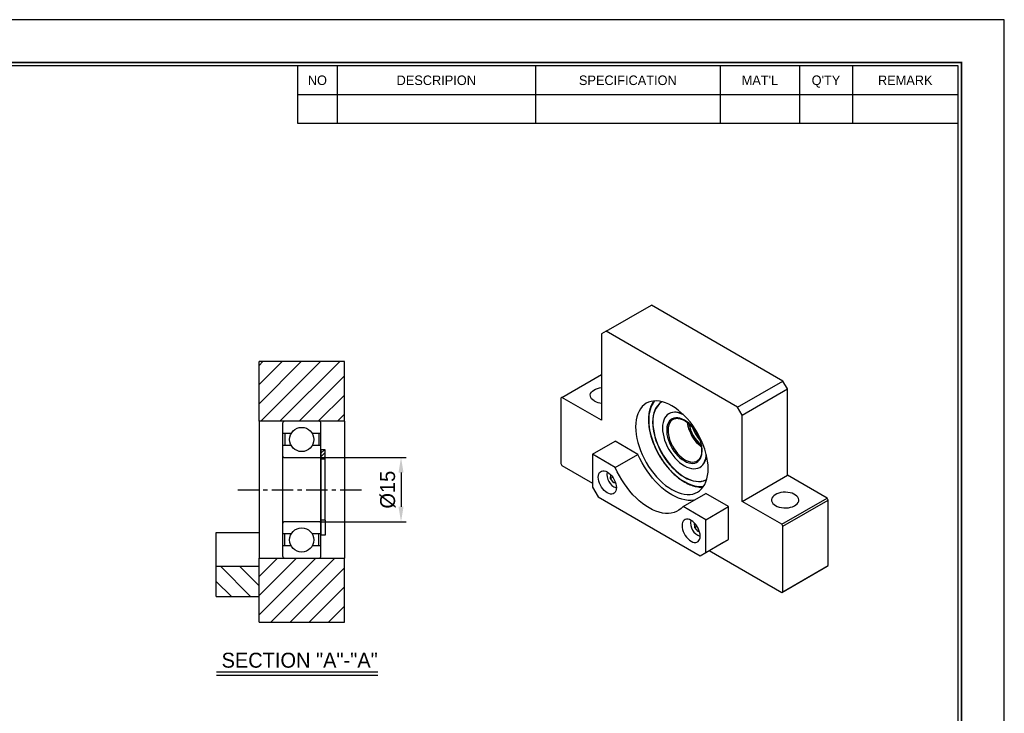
# Model space of a CAD drawing. Header units: millimetres. Extents: x 1591 to 2050, y 1063 to 1388.
# Tile 3 of 3: x 1820 to 2050, y 1226 to 1388. Entities that reach past the tile are written whole.
import ezdxf
from ezdxf.enums import TextEntityAlignment as Align

# ---------------------------------------------------------------- set-up
doc = ezdxf.new("R2010")
doc.units = ezdxf.units.MM
doc.linetypes.add('CENTER', pattern=[2, 1.25, -0.25, 0.25, -0.25])
for name, color, linetype in [('S1', 1, 'CENTER'), ('Z5', 7, 'Continuous'), ('Z7', 7, 'Continuous')]:
    doc.layers.add(name, color=color, linetype=linetype)
doc.dimstyles.new('S3.5', dxfattribs={"dimtxt": 3.5, "dimasz": 3.5, "dimexe": 1.2, "dimexo": 0.5, "dimgap": 1.2, "dimtad": 1, "dimdec": 3, "dimzin": 11, "dimdsep": 46, "dimtxsty": 'Standard', "dimcen": 0, "dimclrd": 5, "dimclre": 5, "dimclrt": 3, "dimadec": 0, "dimazin": 0, "dimtp": 3e-09, "dimtfac": 0.7, "dimtdec": 3, "dimtmove": 0, "dimatfit": 3, "dimfxl": 1.25, "dimtolj": 1, "dimtzin": 11, "dimarcsym": 0})

# ---------------------------------------------------------------- blocks, each defined once
blk = doc.blocks.new('란표제')
at = {"layer": 'Z7', "color": 0}
for p, q in [((297, 210), (0, 210)), ((297, 0), (297, 210))]:
    blk.add_line(p, q, dxfattribs=at)
at = {"layer": 'Z7'}
for p, q in [((190, 203), (190, 194.34)), ((196, 203), (196, 194.34)), ((226, 203), (226, 194.34)), ((254, 203), (254, 194.34)), ((266, 203), (266, 194.34)), ((274, 203), (274, 194.34)), ((190, 198.67), (290, 198.67)), ((190, 194.34), (290, 194.34))]:
    blk.add_line(p, q, dxfattribs=at)
at = {"layer": 'Z7', "const_width": 0.25}
blk.add_lwpolyline([(290.5, 6.5), (290.5, 203.5), (10, 203.5), (10, 6.5)], close=True, dxfattribs=at)
at = {"layer": 'Z7'}
blk.add_lwpolyline([(290, 7), (290, 203), (10.5, 203), (10.5, 7)], close=True, dxfattribs=at)
at = {"layer": 'Z5', "ltscale": 0.5}
for tag, p, height in [('TITLE', (237.17, 24.41), 2.5), ('도번', (251.18, 15.64), 2.5), ('SCALE', (253.78, 9.55), 1.2), ('DATE', (277.02, 9.51), 1.2)]:
    blk.add_attdef(tag, p, '', height=height, dxfattribs=at)
at = {"layer": 'Z7'}
for s, p in [('NO', (193, 200.83)), ('DESCRIPION', (211, 200.83)), ('SPECIFICATION', (240, 200.83)), ("MAT'L", (260, 200.83)), ("Q'TY", (270, 200.83)), ('REMARK', (282, 200.83))]:
    blk.add_text(s, height=1.444, dxfattribs=at).set_placement(p, align=Align.MIDDLE_CENTER)
for tag, p in [('필렛', (179.25, 10.9)), ('모따기', (179.25, 8.3))]:
    blk.add_attdef(tag, text='', height=1.15, dxfattribs=at).set_placement(p, align=Align.MIDDLE_LEFT)
blk = doc.blocks.new('*D62')
at = {"color": 5, "lineweight": -2, "ltscale": 4}
for p, q in [((1890.21, 1285.55), (1910.14, 1285.55)), ((1908.94, 1282.05), (1908.94, 1274.05)), ((1890.21, 1270.55), (1910.14, 1270.55))]:
    blk.add_line(p, q, dxfattribs=at)
at = {"color": 5}
for points in [[(1909.52, 1282.05), (1908.35, 1282.05), (1908.94, 1285.55)], [(1908.35, 1274.05), (1909.52, 1274.05), (1908.94, 1270.55)]]:
    blk.add_solid(points, dxfattribs=at)
at = {"layer": 'Defpoints', "color": 0}
for p in [(1889.71, 1285.55), (1889.71, 1270.55), (1908.94, 1270.55)]:
    blk.add_point(p, dxfattribs=at)
at = {"color": 3, "insert": (1905.85, 1278.05), "char_height": 3.5, "attachment_point": 5, "rotation": 90}
blk.add_mtext('\\A1;%%C15', dxfattribs=at)

msp = doc.modelspace()

# ---------------------------------------------------------------- hatches: boundary and pattern name
at = {"ltscale": 4, "transparency": 33554687}
h = msp.add_hatch(dxfattribs=at)
h.set_pattern_fill('ANSI31', color=5, style=0)
h.set_pattern_definition([(45, (22026.3165, -15320.8996), (-2.24506403, 2.24506403), [])])
h.paths.add_polyline_path([(1895.7101, 1294.0467), (1895.7101, 1308.0467), (1875.7101, 1308.0467), (1875.7101, 1294.0467), (1881.7101, 1294.0467), (1889.7101, 1294.0467)])
h.paths.add_polyline_path([(1889.7101, 1262.0467), (1881.7101, 1262.0467), (1875.7101, 1262.0467), (1875.7101, 1260.0467), (1875.7101, 1253.0467), (1875.7101, 1247.0467), (1895.7101, 1247.0467), (1895.7101, 1262.0467)])
h = msp.add_hatch(dxfattribs=at)
h.set_pattern_fill('ANSI31', color=5, scale=0.2, style=0)
h.set_pattern_definition([(45, (22026.31646, -15320.8996), (-0.449012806, 0.449012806), [])])
h.paths.add_polyline_path([(1891.2101, 1287.3967), (1890.2101, 1287.3967), (1890.2101, 1286.0467), (1890.2101, 1285.1967), (1891.2101, 1285.1967)])
h = msp.add_hatch(dxfattribs=at)
h.set_pattern_fill('ANSI31', color=5, angle=90, style=0)
h.set_pattern_definition([(135, (22026.3165, -15320.8996), (-2.24506403, -2.24506403), [])])
h.paths.add_polyline_path([(1865.7101, 1260.0467), (1865.7101, 1253.0467), (1875.7101, 1253.0467), (1875.7101, 1260.0467)])

# ---------------------------------------------------------------- linework, layer by layer
for p, q in [((1956.9436, 1315.1126), (1967.5502, 1321.2357)), ((1998.3093, 1303.4788), (1967.5502, 1321.2357)), ((1956.9436, 1315.1126), (1955.8829, 1314.5001)), ((1955.8829, 1314.5001), (1955.8829, 1294.2907)), ((1987.7027, 1297.3557), (1956.9436, 1315.1126)), ((1875.7101, 1294.0467), (1875.7101, 1308.0467)), ((1895.7101, 1308.0467), (1875.7101, 1308.0467)), ((1895.7101, 1294.0467), (1895.7101, 1308.0467)), ((1946.6021, 1299.6484), (1955.8829, 1305.0061)), ((1987.7027, 1297.3557), (1998.3093, 1303.4788)), ((1999.37, 1301.6417), (1998.3093, 1303.4788)), ((1946.6021, 1299.6484), (1946.337, 1299.4953)), ((1955.8829, 1294.2907), (1946.6021, 1299.6484)), ((1988.7634, 1295.5186), (1999.37, 1301.6417)), ((1999.37, 1281.4323), (1999.37, 1301.6417)), ((1946.337, 1299.4953), (1946.337, 1284.1851)), ((1988.7634, 1295.5186), (1987.7027, 1297.3557)), ((1971.6764, 1295.8456), (1971.6215, 1295.8139)), ((1988.7634, 1275.3092), (1988.7634, 1295.5186)), ((1895.7101, 1294.0467), (1875.7101, 1294.0467)), ((1875.7101, 1294.0467), (1875.7101, 1262.0467)), ((1881.2101, 1293.5467), (1881.2101, 1262.5467)), ((1889.7101, 1294.0467), (1881.7101, 1294.0467)), ((1890.2101, 1262.5467), (1890.2101, 1293.5467)), ((1895.7101, 1294.0467), (1895.7101, 1262.0467)), ((1883.2566, 1291.2132), (1881.2101, 1291.2132)), ((1881.7101, 1291.2132), (1881.7101, 1288.3802)), ((1890.2101, 1291.2132), (1888.1635, 1291.2132)), ((1889.7101, 1291.2132), (1889.7101, 1288.3802)), ((1883.2566, 1288.3802), (1881.2101, 1288.3802)), ((1890.2101, 1288.3802), (1888.1635, 1288.3802)), ((1953.7616, 1286.3303), (1959.0649, 1289.3918)), ((1964.3859, 1286.32), (1959.0649, 1289.3918)), ((1891.2101, 1287.3967), (1890.2101, 1287.3967)), ((1891.2101, 1285.1967), (1891.2101, 1287.3967)), ((1953.7616, 1286.3303), (1953.7616, 1278.6752)), ((1959.0826, 1283.2585), (1953.7616, 1286.3303)), ((1959.0826, 1283.2585), (1964.3859, 1286.32)), ((1881.7101, 1285.5467), (1889.7101, 1285.5467)), ((1891.2101, 1285.1967), (1890.2101, 1285.1967)), ((1891.2101, 1270.9142), (1891.2101, 1285.1967)), ((1946.337, 1284.1851), (1946.6021, 1283.7259)), ((1946.6021, 1283.7259), (1953.7616, 1279.5928)), ((1957.9713, 1280.6858), (1958.03, 1281.5317)), ((1978.8584, 1283.2778), (1978.9133, 1283.3095)), ((1988.7634, 1275.3092), (1999.37, 1281.4323)), ((2008.6508, 1276.0746), (1999.37, 1281.4323)), ((1958.4775, 1280.978), (1957.9713, 1280.6858)), ((1958.7291, 1279.6489), (1957.9713, 1280.6858)), ((1959.0707, 1279.8461), (1958.7291, 1279.6489)), ((1959.1422, 1279.6389), (1958.7291, 1279.6489)), ((1953.7616, 1278.6752), (1955.0874, 1276.3788)), ((1974.9571, 1274.0944), (1980.2604, 1277.1559)), ((1985.5814, 1274.0841), (1980.2604, 1277.1559)), ((1955.0874, 1276.3788), (1978.9523, 1262.6019)), ((1998.0442, 1269.9516), (1988.7634, 1275.3092)), ((1998.0442, 1269.9516), (2008.6508, 1276.0746)), ((1998.3093, 1269.4923), (2008.9159, 1275.6153)), ((2008.9159, 1275.6153), (2008.6508, 1276.0746)), ((2008.9159, 1260.3052), (2008.9159, 1275.6153)), ((1980.2781, 1271.0226), (1974.9571, 1274.0944)), ((1980.2781, 1271.0226), (1985.5814, 1274.0841)), ((1985.5814, 1266.4291), (1985.5814, 1274.0841)), ((1889.7101, 1270.5467), (1881.7101, 1270.5467)), ((1891.2101, 1270.9142), (1890.2101, 1270.9142)), ((1891.2101, 1270.9142), (1891.2101, 1267.3967)), ((1977.6641, 1269.1762), (1977.5942, 1270.2646)), ((1980.2781, 1263.3675), (1980.2781, 1271.0226)), ((1998.3093, 1269.4923), (1998.0442, 1269.9516)), ((1865.7101, 1260.0467), (1865.7101, 1268.0467)), ((1865.7101, 1268.0467), (1875.7101, 1268.0467)), ((1883.2566, 1267.7132), (1881.2101, 1267.7132)), ((1881.7101, 1264.8802), (1881.7101, 1267.7132)), ((1890.2101, 1267.7132), (1888.1635, 1267.7132)), ((1889.7101, 1264.8802), (1889.7101, 1267.7132)), ((1891.2101, 1267.3967), (1890.2101, 1267.3967)), ((1978.207, 1269.4896), (1977.6641, 1269.1762)), ((1978.4925, 1268.2397), (1977.6641, 1269.1762)), ((1978.7409, 1268.3831), (1978.4925, 1268.2397)), ((1978.7684, 1268.2986), (1978.4925, 1268.2397)), ((1998.3093, 1254.1821), (1998.3093, 1269.4923)), ((1978.9523, 1262.6019), (1984.2556, 1265.6634)), ((1980.2781, 1263.3675), (1985.5814, 1266.4291)), ((1984.2556, 1265.6634), (1985.5814, 1266.4291)), ((1883.2566, 1264.8802), (1881.2101, 1264.8802)), ((1890.2101, 1264.8802), (1888.1635, 1264.8802)), ((1978.9523, 1262.6019), (1980.2781, 1263.3675)), ((1981.0731, 1263.8262), (1998.0442, 1254.029)), ((1875.7101, 1262.0467), (1895.7101, 1262.0467)), ((1875.7101, 1247.0467), (1875.7101, 1262.0467)), ((1881.7101, 1262.0467), (1889.7101, 1262.0467)), ((1895.7101, 1247.0467), (1895.7101, 1262.0467)), ((1875.7101, 1260.0467), (1865.7101, 1260.0467)), ((1865.7101, 1253.0467), (1865.7101, 1260.0467)), ((1875.7101, 1253.0467), (1875.7101, 1260.0467)), ((1998.0442, 1254.029), (2008.6508, 1260.1521)), ((1998.3093, 1254.1821), (2008.9159, 1260.3052)), ((2008.6508, 1260.1521), (2008.9159, 1260.3052)), ((1998.0442, 1254.029), (1998.3093, 1254.1821)), ((1865.7101, 1253.0467), (1875.7101, 1253.0467)), ((1875.7101, 1247.0467), (1895.7101, 1247.0467))]:
    msp.add_line(p, q)
at = {"ltscale": 4}
for p, q in [((1890.2101, 1287.3967), (1890.2101, 1267.3967)), ((1865.7354, 1235.4054), (1903.4875, 1235.4054)), ((1865.7354, 1234.6254), (1903.4875, 1234.6254))]:
    msp.add_line(p, q, dxfattribs=at)
at = {"flags": 128}
for points in [[(1954.1593, 1298.8065), (1953.8109, 1299.0451), (1953.5372, 1299.3143), (1953.3463, 1299.6063), (1953.2437, 1299.9127), (1953.2322, 1300.2247), (1953.3122, 1300.5334), (1953.4815, 1300.8298), (1953.7351, 1301.1055), (1954.0657, 1301.3524), (1954.4639, 1301.5635), (1954.9181, 1301.7328), (1955.4154, 1301.8553), (1955.8829, 1301.9221)], [(1980.8084, 1282.9636), (1980.7761, 1283.8362), (1980.6795, 1284.7395), (1980.5193, 1285.6665), (1980.2967, 1286.6103), (1980.0134, 1287.5635), (1979.6716, 1288.5191), (1979.2739, 1289.4696), (1978.8233, 1290.4079), (1978.3231, 1291.3269), (1977.7774, 1292.2194), (1977.1901, 1293.0788), (1976.5658, 1293.8985), (1975.9092, 1294.6723), (1975.2253, 1295.3942), (1974.5193, 1296.0588), (1973.7966, 1296.661), (1973.0627, 1297.1963), (1972.3231, 1297.6605), (1971.5836, 1298.0501), (1970.8497, 1298.3623), (1970.127, 1298.5944), (1969.421, 1298.745), (1968.7371, 1298.8126), (1968.0805, 1298.797), (1967.4562, 1298.6981), (1966.8689, 1298.5168), (1966.3231, 1298.2543), (1965.823, 1297.9128), (1965.3724, 1297.4948), (1964.9747, 1297.0034), (1964.6329, 1296.4425), (1964.3496, 1295.8163), (1964.127, 1295.1296), (1963.9668, 1294.3875), (1963.8702, 1293.5958), (1963.8379, 1292.7605), (1963.8702, 1291.8878), (1963.9668, 1290.9846), (1964.127, 1290.0575), (1964.3496, 1289.1138), (1964.6329, 1288.1605), (1964.9747, 1287.205), (1965.3724, 1286.2544), (1965.823, 1285.3161), (1966.3231, 1284.3972), (1966.8689, 1283.5046), (1967.4562, 1282.6452), (1968.0805, 1281.8255), (1968.7371, 1281.0517), (1969.421, 1280.3298), (1970.127, 1279.6652), (1970.8497, 1279.063), (1971.5836, 1278.5277), (1972.3231, 1278.0635), (1973.0627, 1277.6739), (1973.7966, 1277.3618), (1974.5193, 1277.1296), (1975.2253, 1276.9791), (1975.9092, 1276.9114), (1976.5658, 1276.9271), (1977.1901, 1277.0259), (1977.7774, 1277.2073), (1978.3231, 1277.4697), (1978.8233, 1277.8112), (1979.2739, 1278.2293), (1979.6716, 1278.7206), (1980.0134, 1279.2815), (1980.2967, 1279.9077), (1980.5193, 1280.5944), (1980.6795, 1281.3365), (1980.7761, 1282.1282), (1980.8084, 1282.9636)], [(1969.9904, 1298.6394), (1969.7531, 1298.4894), (1969.315, 1298.1331), (1968.9274, 1297.7035), (1968.5937, 1297.2043), (1968.3167, 1296.6397), (1968.0988, 1296.0147), (1967.9418, 1295.3344), (1967.847, 1294.6048), (1967.8153, 1293.832), (1967.847, 1293.0226), (1967.9418, 1292.1836), (1968.0988, 1291.3221), (1968.3167, 1290.4454), (1968.5937, 1289.561), (1968.9274, 1288.6766), (1969.315, 1287.7995), (1969.7531, 1286.9373), (1970.238, 1286.0974), (1970.7656, 1285.2869), (1971.3314, 1284.5127), (1971.9305, 1283.7815), (1972.5579, 1283.0995), (1973.2081, 1282.4724), (1973.8757, 1281.9057), (1974.5549, 1281.4042), (1975.24, 1280.9722), (1975.925, 1280.6133), (1976.6042, 1280.3306), (1977.2718, 1280.1265), (1977.922, 1280.0028), (1978.5494, 1279.9605), (1979.1485, 1280), (1979.7143, 1280.1209), (1980.2419, 1280.3223), (1980.4895, 1280.4523)], [(1968.062, 1298.7953), (1968.0506, 1298.7791), (1967.9091, 1298.5662)], [(1975.0625, 1295.5545), (1974.667, 1295.7492), (1974.1012, 1295.9648), (1973.5497, 1296.0997), (1973.0195, 1296.1522), (1972.5172, 1296.1216), (1972.0491, 1296.0083), (1971.6212, 1295.8137), (1971.2388, 1295.5403), (1970.9067, 1295.1916), (1970.6291, 1294.7718), (1970.4095, 1294.2863), (1970.2506, 1293.7412), (1970.1545, 1293.1433), (1970.1223, 1292.5002), (1970.1545, 1291.82), (1970.2506, 1291.1111), (1970.4095, 1290.3826), (1970.6291, 1289.6435), (1970.9067, 1288.9032), (1971.2388, 1288.171), (1971.6212, 1287.4561), (1972.0491, 1286.7675), (1972.5172, 1286.1138), (1973.0195, 1285.5032), (1973.5497, 1284.9435), (1974.1012, 1284.4417), (1974.667, 1284.0041), (1975.24, 1283.6361), (1975.813, 1283.3425), (1976.3788, 1283.1269), (1976.9302, 1282.992), (1977.4604, 1282.9395), (1977.9627, 1282.9701), (1978.4308, 1283.0834), (1978.8587, 1283.278), (1979.2411, 1283.5514), (1979.5732, 1283.9002), (1979.8508, 1284.3199), (1980.0705, 1284.8054), (1980.2293, 1285.3505), (1980.3255, 1285.9484), (1980.3545, 1286.3874)], [(1966.9138, 1294.3525), (1966.9455, 1293.4962), (1967.0403, 1292.6099), (1967.1975, 1291.7002), (1967.4159, 1290.7741), (1967.6939, 1289.8387), (1968.0293, 1288.9011), (1968.4196, 1287.9684), (1968.8617, 1287.0477), (1969.3525, 1286.146), (1969.888, 1285.2701), (1970.4643, 1284.4269), (1971.0769, 1283.6225), (1971.7212, 1282.8633), (1972.3922, 1282.1549), (1973.085, 1281.5027), (1973.7941, 1280.9118), (1974.5143, 1280.3866), (1975.24, 1279.9311), (1975.9656, 1279.5488), (1976.6858, 1279.2425), (1977.3949, 1279.0147), (1978.0877, 1278.867), (1978.7588, 1278.8006), (1979.4031, 1278.8159), (1979.7682, 1278.8632)], [(1967.8702, 1293.8637), (1967.9019, 1293.0543), (1967.9967, 1292.2153), (1968.1537, 1291.3538), (1968.3716, 1290.4771), (1968.6486, 1289.5927), (1968.9823, 1288.7082), (1969.3699, 1287.8312), (1969.808, 1286.969), (1970.2929, 1286.1291), (1970.8205, 1285.3186), (1971.3863, 1284.5444), (1971.9854, 1283.8132), (1972.6128, 1283.1312), (1973.263, 1282.5041), (1973.9306, 1281.9374), (1974.6098, 1281.4359), (1975.2949, 1281.0039), (1975.9799, 1280.645), (1976.6591, 1280.3623), (1977.3267, 1280.1582), (1977.9769, 1280.0345), (1978.6043, 1279.9922), (1979.2034, 1280.0317), (1979.7692, 1280.1526), (1980.2968, 1280.354), (1980.478, 1280.4467)], [(1975.24, 1284.7691), (1975.7584, 1284.5075), (1976.2687, 1284.3253), (1976.7627, 1284.2255), (1977.2328, 1284.2095), (1977.6714, 1284.2777), (1978.0716, 1284.4291), (1978.4272, 1284.6611), (1978.7326, 1284.9701), (1978.9828, 1285.3513), (1979.1741, 1285.7986), (1979.3033, 1286.3051), (1979.3684, 1286.8626), (1979.3684, 1287.4625), (1979.3033, 1288.0952), (1979.1741, 1288.7508), (1978.9828, 1289.419), (1978.7326, 1290.0891), (1978.4272, 1290.7507), (1978.0716, 1291.3933), (1977.6714, 1292.0067), (1977.2328, 1292.5813), (1976.7627, 1293.1081), (1976.2687, 1293.5787), (1975.7584, 1293.9857), (1975.24, 1294.3226), (1974.7215, 1294.5843), (1974.2112, 1294.7664), (1973.7172, 1294.8663), (1973.2472, 1294.8822), (1972.8085, 1294.814), (1972.4083, 1294.6627), (1972.0527, 1294.4307), (1971.7473, 1294.1216), (1971.4971, 1293.7404), (1971.3058, 1293.2931), (1971.1767, 1292.7866), (1971.1116, 1292.2291), (1971.1116, 1291.6292), (1971.1767, 1290.9965), (1971.3058, 1290.3409), (1971.4971, 1289.6727), (1971.7473, 1289.0026), (1972.0527, 1288.341), (1972.4083, 1287.6984), (1972.8085, 1287.085), (1973.2472, 1286.5104), (1973.7172, 1285.9836), (1974.2112, 1285.513), (1974.7215, 1285.1061), (1975.24, 1284.7691)], [(1972.5868, 1294.5092), (1972.2893, 1294.2966), (1971.9978, 1293.9822), (1971.762, 1293.5965), (1971.586, 1293.1458), (1971.4726, 1292.6375), (1971.4236, 1292.0799), (1971.44, 1291.4822), (1971.5213, 1290.8542), (1971.6663, 1290.2063), (1971.8726, 1289.549), (1972.1368, 1288.8932), (1972.4546, 1288.2496), (1972.8208, 1287.6288), (1973.2292, 1287.041), (1973.6733, 1286.4958), (1974.1457, 1286.0022), (1974.6387, 1285.5683), (1975.1442, 1285.2012), (1975.6539, 1284.907), (1976.1594, 1284.6904), (1976.6524, 1284.5551), (1977.1248, 1284.5033), (1977.5689, 1284.5357), (1977.9774, 1284.6519), (1978.223, 1284.773)], [(1972.633, 1294.535), (1972.632, 1294.5345), (1972.5868, 1294.5092)], [(1977.6252, 1275.6346), (1977.4961, 1275.6113), (1976.8231, 1275.5426), (1976.1201, 1275.5563), (1975.3916, 1275.6523), (1974.6427, 1275.8301), (1973.8782, 1276.0883), (1973.1033, 1276.4252), (1972.3231, 1276.8387), (1971.543, 1277.3259), (1970.7681, 1277.8837), (1970.0036, 1278.5081), (1969.2547, 1279.1951), (1968.5262, 1279.9402), (1967.8231, 1280.7382), (1967.1502, 1281.5838), (1966.5119, 1282.4715), (1965.9124, 1283.3952), (1965.3558, 1284.3489), (1964.8458, 1285.326), (1964.3859, 1286.32)], [(1955.0874, 1280.9718), (1955.1196, 1281.3786), (1955.2154, 1281.7358), (1955.3716, 1282.0326), (1955.5837, 1282.2599), (1955.8452, 1282.4109), (1956.1481, 1282.481), (1956.4832, 1282.468), (1956.8404, 1282.3723), (1957.2087, 1282.1968), (1957.5771, 1281.947), (1957.9343, 1281.6303), (1958.2694, 1281.2564), (1958.5723, 1280.8366), (1958.8338, 1280.3837), (1959.0459, 1279.9115), (1959.2021, 1279.4343), (1959.2978, 1278.9666), (1959.3301, 1278.5226), (1959.2978, 1278.1158), (1959.2021, 1277.7586), (1959.0459, 1277.4619), (1958.8338, 1277.2345), (1958.5723, 1277.0835), (1958.2694, 1277.0135), (1957.9343, 1277.0265), (1957.5771, 1277.1222), (1957.2087, 1277.2976), (1956.8404, 1277.5475), (1956.4832, 1277.8642), (1956.1481, 1278.2381), (1955.8452, 1278.6579), (1955.5837, 1279.1107), (1955.3716, 1279.583), (1955.2154, 1280.0602), (1955.1196, 1280.5279), (1955.0874, 1280.9718)], [(1974.9571, 1274.0944), (1974.4972, 1273.6313), (1973.9872, 1273.243), (1973.4306, 1272.932), (1972.8311, 1272.7004), (1972.1928, 1272.5498), (1971.5198, 1272.4811), (1970.8168, 1272.4948), (1970.0883, 1272.5908), (1969.3394, 1272.7685), (1968.5749, 1273.0267), (1967.8, 1273.3637), (1967.0198, 1273.7772), (1966.2397, 1274.2644), (1965.4648, 1274.8221), (1964.7003, 1275.4466), (1963.9514, 1276.1336), (1963.2229, 1276.8786), (1962.5198, 1277.6766), (1961.8469, 1278.5223), (1961.2086, 1279.41), (1960.6091, 1280.3337), (1960.0525, 1281.2873), (1959.5425, 1282.2644), (1959.0826, 1283.2585)], [(1979.2643, 1278.6835), (1979.6417, 1278.7027), (1979.6602, 1278.7044)], [(1996.5858, 1274.3142), (1996.9991, 1274.1131), (1997.4654, 1273.9551), (1997.9712, 1273.8449), (1998.502, 1273.7856), (1999.0425, 1273.779), (1999.5772, 1273.8252), (2000.0906, 1273.9229), (2000.5681, 1274.0693), (2000.9959, 1274.2602), (2001.3616, 1274.4901), (2001.6548, 1274.7523), (2001.8669, 1275.0394), (2001.992, 1275.343), (2002.0264, 1275.6545), (2001.9692, 1275.9648), (2001.8219, 1276.2651), (2001.5888, 1276.5467), (2001.2766, 1276.8015), (2000.8943, 1277.0222), (2000.4529, 1277.2024), (1999.9651, 1277.337), (1999.4449, 1277.422), (1998.9073, 1277.4551), (1998.3678, 1277.4352), (1997.8418, 1277.363), (1997.3445, 1277.2405), (1996.8903, 1277.0713), (1996.4921, 1276.8602), (1996.1615, 1276.6132), (1995.9079, 1276.3376), (1995.7387, 1276.0412), (1995.6586, 1275.7325), (1995.6701, 1275.4205), (1995.7727, 1275.114), (1995.9636, 1274.822), (1996.2373, 1274.5529), (1996.5858, 1274.3142)], [(1978.9523, 1267.1949), (1978.92, 1267.6389), (1978.8243, 1268.1066), (1978.6681, 1268.5838), (1978.456, 1269.056), (1978.1945, 1269.5089), (1977.8916, 1269.9287), (1977.5565, 1270.3026), (1977.1993, 1270.6193), (1976.831, 1270.8692), (1976.4626, 1271.0446), (1976.1054, 1271.1403), (1975.7703, 1271.1533), (1975.4674, 1271.0832), (1975.2059, 1270.9323), (1974.9938, 1270.7049), (1974.8376, 1270.4081), (1974.7419, 1270.0509), (1974.7096, 1269.6442), (1974.7419, 1269.2002), (1974.8376, 1268.7325), (1974.9938, 1268.2553), (1975.2059, 1267.7831), (1975.4674, 1267.3302), (1975.7703, 1266.9104), (1976.1054, 1266.5365), (1976.4626, 1266.2198), (1976.831, 1265.9699), (1977.1993, 1265.7945), (1977.5565, 1265.6988), (1977.8916, 1265.6858), (1978.1945, 1265.7559), (1978.456, 1265.9069), (1978.6681, 1266.1342), (1978.8243, 1266.431), (1978.92, 1266.7882), (1978.9523, 1267.1949)]]:
    msp.add_lwpolyline(points, dxfattribs=at)
for centre in [(1885.7101, 1289.7967), (1885.7101, 1266.2967)]:
    msp.add_circle(centre, 2.8331)
for centre, radius, start, end in [((1956.2407, 1302.6448), 4.3663, 241.531274, 265.300022), ((1973.9391, 1294.6705), 7.0325, 143.946819, 182.591792), ((1973.1521, 1294.378), 5.3068, 126.711834, 185.561606), ((1973.1527, 1292.7608), 3.4199, 58.736845, 115.57495), ((1881.7101, 1293.5467), 0.5, 90, 180), ((1889.7101, 1293.5467), 0.5, 0, 90), ((1984.7883, 1295.0578), 8.9572, 188.170601, 231.779181), ((1984.8703, 1295.1054), 8.7109, 190.936795, 229.059951), ((1985.7398, 1295.6073), 9.0972, 199.562861, 220.420981), ((1881.7101, 1286.0467), 0.5, 180, 270), ((1889.7101, 1286.0467), 0.5, 270, 0), ((1976.98, 1286.1308), 3.4201, 304.421865, 1.255587), ((1960.4468, 1281.6165), 3.3545, 169.455163, 250.539461), ((1881.7101, 1270.0467), 0.5, 90, 180), ((1889.7101, 1270.0467), 0.5, 0, 90), ((1980.0705, 1270.2897), 3.3558, 169.474575, 250.520049), ((1881.7101, 1262.5467), 0.5, 180, 270), ((1889.7101, 1262.5467), 0.5, 270, 0)]:
    msp.add_arc(centre, radius, start, end)
for points, knots in [([(1967.8603, 1298.517), (1967.854, 1298.5082), (1967.7289, 1298.3322), (1967.5325, 1297.9339), (1967.2775, 1297.3217), (1967.083, 1296.6506), (1966.9445, 1295.9332), (1966.8623, 1295.1976), (1966.8525, 1294.6874), (1966.8479, 1294.4443)], [0, 0, 0, 0, 0.008834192, 0.175341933, 0.342507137, 0.510226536, 0.678346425, 0.846714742, 1, 1, 1, 1]), ([(1966.8479, 1294.4443), (1966.8495, 1294.3011), (1966.8542, 1293.8862), (1966.9062, 1293.1767), (1967.0223, 1292.3126), (1967.1956, 1291.4305), (1967.4237, 1290.5366), (1967.7054, 1289.6369), (1968.0385, 1288.7374), (1968.4209, 1287.844), (1968.85, 1286.9627), (1969.3227, 1286.0993), (1969.8361, 1285.2595), (1970.3867, 1284.449), (1970.9708, 1283.6731), (1971.5845, 1282.9371), (1972.224, 1282.2459), (1972.8849, 1281.6042), (1973.563, 1281.0161), (1974.2538, 1280.4859), (1974.953, 1280.0171), (1975.6559, 1279.613), (1976.358, 1279.2764), (1977.0545, 1279.0105), (1977.7414, 1278.8152), (1978.4111, 1278.7003), (1978.8966, 1278.653), (1979.1494, 1278.6676), (1979.1935, 1278.6702)], [0, 0, 0, 0, 0.02131715, 0.06176744, 0.10221262, 0.14264481, 0.18306304, 0.22346814, 0.26386192, 0.3042468, 0.34462548, 0.38500083, 0.4253758, 0.46575287, 0.50613458, 0.54652397, 0.58692405, 0.62733771, 0.66776759, 0.70821576, 0.74868324, 0.78916922, 0.82966987, 0.87017476, 0.91066344, 0.95110838, 0.9914727, 1, 1, 1, 1]), ([(1972.6313, 1294.5296), (1972.6428, 1294.5373), (1972.758, 1294.614), (1973.0141, 1294.694), (1973.399, 1294.7619), (1973.8177, 1294.7497), (1974.2576, 1294.667), (1974.7055, 1294.5153), (1975.0514, 1294.3525), (1975.2428, 1294.2444), (1975.2866, 1294.2196)], [0, 0, 0, 0, 0.01800896, 0.17951191, 0.34039926, 0.49899562, 0.65545109, 0.81058603, 0.95662417, 1, 1, 1, 1]), ([(1975.2866, 1294.2196), (1975.3683, 1294.1707), (1975.6061, 1294.0283), (1976.0001, 1293.7437), (1976.4602, 1293.3496), (1976.9056, 1292.9009), (1977.3295, 1292.4052), (1977.7255, 1291.869), (1978.0879, 1291.3003), (1978.4111, 1290.7074), (1978.6906, 1290.0988), (1978.9222, 1289.4837), (1979.1028, 1288.871), (1979.2299, 1288.2699), (1979.3021, 1287.6894), (1979.3187, 1287.1381), (1979.2804, 1286.6241), (1979.1886, 1286.1546), (1979.0454, 1285.7364), (1978.8545, 1285.373), (1978.6153, 1285.0734), (1978.4021, 1284.8748), (1978.2557, 1284.7998), (1978.2175, 1284.7802)], [0, 0, 0, 0, 0.02624416, 0.07637915, 0.12657852, 0.17682905, 0.22712912, 0.27746868, 0.32783395, 0.37820964, 0.4285779, 0.47891914, 0.52921715, 0.57945655, 0.62962461, 0.67971553, 0.72973881, 0.77973311, 0.8297566, 0.8799572, 0.9305743, 0.98188951, 1, 1, 1, 1]), ([(1979.2382, 1288.1333), (1979.147, 1288.2046), (1978.9008, 1288.3972), (1978.5119, 1288.7742), (1978.0789, 1289.251), (1977.6718, 1289.7735), (1977.2962, 1290.3308), (1976.9577, 1290.9157), (1976.6615, 1291.5195), (1976.4111, 1292.1334), (1976.2129, 1292.7474), (1976.0779, 1293.2808), (1976.0326, 1293.5981), (1976.0151, 1293.7203)], [0, 0, 0, 0, 0.05749477, 0.15524282, 0.25309109, 0.35102472, 0.44901891, 0.5470447, 0.64507144, 0.74305755, 0.84097128, 0.93878179, 1, 1, 1, 1])]:
    msp.add_open_spline(points, degree=3, knots=knots)
at = {"layer": 'S1', "ltscale": 4}
msp.add_line((1870.7101, 1278.0467), (1900.7101, 1278.0467), dxfattribs=at)

# ---------------------------------------------------------------- block references
at = {"ltscale": 5, "xscale": 1.545673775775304, "yscale": 1.545673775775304, "zscale": 1.545673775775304}
msp.add_blockref('란표제', (1591.0496, 1063.4287), dxfattribs=at)

# ---------------------------------------------------------------- texts
at = {"color": 3, "ltscale": 0.5, "insert": (1903.4944, 1236.3493), "char_height": 3.5, "attachment_point": 9}
msp.add_mtext('\\A1;SECTION "A"-"A"', dxfattribs=at)

# ---------------------------------------------------------------- dimensions: what is measured, and where the dimension line sits
at = {"ltscale": 4}
dim = msp.add_linear_dim(base=(1908.9351, 1270.5467), p1=(1889.7101, 1285.5467), p2=(1889.7101, 1270.5467), angle=90, text='%%C<>', dimstyle='S3.5', dxfattribs=at)
dim.commit()
dim.dimension.update_dxf_attribs({"geometry": '*D62', "text_midpoint": (1905.85, 1278.0467)})

doc.saveas('drawing.dxf')
